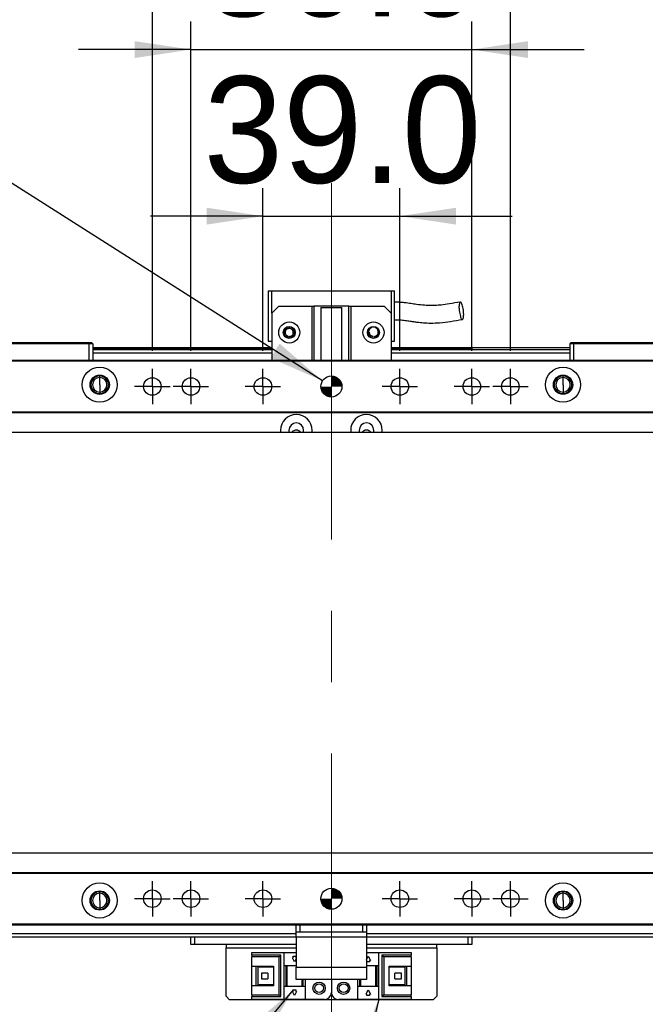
# Model space of a CAD drawing. Header units: millimetres. Extents: x 40 to 3320, y 40 to 2336.
# Tile 12 of 15: x 2176 to 2354, y 1769 to 2049. Entities that reach past the tile are written whole.
import ezdxf

# ---------------------------------------------------------------- set-up
doc = ezdxf.new("R2010")
doc.units = ezdxf.units.MM
doc.header["$LTSCALE"] = 8
doc.linetypes.add('CENTERX2', pattern=[20.32, 12.7, -2.54, 2.54, -2.54])
doc.layers.add('DIMNS', color=7, linetype='Continuous')
doc.styles.add('SLDTEXTSTYLE7', font='txt')
doc.dimstyles.new('SLDDIMSTYLE0', dxfattribs={"dimtxt": 30.4, "dimasz": 16, "dimexe": 0, "dimexo": 0.0625, "dimgap": 7.6, "dimtad": 2, "dimdec": 1, "dimrnd": 1e-09, "dimzin": 4, "dimdsep": 46, "dimtxsty": 'SLDTEXTSTYLE7', "dimsah": 1, "dimcen": 0.09, "dimadec": 0, "dimazin": 1, "dimtfac": 1, "dimtdec": 1, "dimtmove": 0, "dimatfit": 0, "dimfxl": 0, "dimfrac": 2, "dimtolj": 1, "dimtzin": 12, "dimarcsym": 0})
doc.dimstyles.new('SLDDIMSTYLE1', dxfattribs={"dimtxt": 30.4, "dimasz": 16, "dimexe": 0, "dimexo": 0.0625, "dimgap": 7.6, "dimtad": 2, "dimdec": 1, "dimrnd": 1e-09, "dimzin": 4, "dimdsep": 46, "dimtxsty": 'SLDTEXTSTYLE7', "dimsah": 1, "dimcen": 0.09, "dimadec": 0, "dimazin": 1, "dimtfac": 1, "dimtdec": 1, "dimtofl": 0, "dimtmove": 0, "dimatfit": 3, "dimfxl": 0, "dimfrac": 2, "dimtolj": 1, "dimtzin": 12, "dimarcsym": 0})
doc.dimstyles.new('SLDDIMSTYLE2', dxfattribs={"dimtxt": 30.4, "dimasz": 16, "dimexe": 0, "dimexo": 0.0625, "dimgap": 7.6, "dimtad": 0, "dimtih": 1, "dimtoh": 1, "dimdec": 1, "dimrnd": 1e-09, "dimzin": 4, "dimdsep": 46, "dimtxsty": 'SLDTEXTSTYLE7', "dimsah": 1, "dimcen": 0, "dimadec": 0, "dimazin": 1, "dimtfac": 1, "dimtdec": 1, "dimtofl": 0, "dimtmove": 0, "dimatfit": 3, "dimfxl": 0, "dimfrac": 2, "dimtolj": 1, "dimtzin": 12, "dimarcsym": 0})
doc.dimstyles.new('SLDDIMSTYLE4', dxfattribs={"dimtxt": 0.18, "dimasz": 16, "dimexe": 0, "dimexo": 0.0625, "dimgap": 0, "dimtad": 0, "dimtih": 1, "dimtoh": 1, "dimdec": 0, "dimrnd": 1e-09, "dimzin": 0, "dimdsep": 46, "dimtxsty": 'Standard', "dimsah": 1, "dimcen": 0.09, "dimadec": 0, "dimazin": 0, "dimtfac": 16, "dimtdec": 0, "dimtofl": 0, "dimtmove": 0, "dimatfit": 3, "dimfxl": 0, "dimfrac": 2, "dimtolj": 1, "dimtzin": 0, "dimarcsym": 0})

# ---------------------------------------------------------------- blocks, each defined once
blk = doc.blocks.new('_D')
at = {"layer": 'DIMNS'}
for p, q in [((2245.37, 1954.88), (2245.37, 2001.27)), ((2284.37, 1954.88), (2284.37, 2001.27)), ((2245.37, 1993.27), (2213.37, 1993.27)), ((2245.37, 1993.27), (2284.37, 1993.27)), ((2284.37, 1993.27), (2316.37, 1993.27))]:
    blk.add_line(p, q, dxfattribs=at)
for points in [[(2245.37, 1993.27), (2229.37, 1995.67), (2229.37, 1990.87)], [(2284.37, 1993.27), (2300.37, 1990.87), (2300.37, 1995.67)]]:
    blk.add_solid(points, dxfattribs=at)
at = {"layer": 'DIMNS', "insert": (2228.48, 2033.16), "char_height": 30.4, "attachment_point": 1, "style": 'SLDTEXTSTYLE7'}
blk.add_mtext('39.0', dxfattribs=at)
blk = doc.blocks.new('_D_1')
at = {"layer": 'DIMNS'}
for p, q in [((2224.87, 1954.88), (2224.87, 2048.75)), ((2304.87, 1954.88), (2304.87, 2048.75)), ((2224.87, 2040.75), (2192.87, 2040.75)), ((2224.87, 2040.75), (2304.87, 2040.75)), ((2304.87, 2040.75), (2336.87, 2040.75))]:
    blk.add_line(p, q, dxfattribs=at)
for points in [[(2224.87, 2040.75), (2208.87, 2043.15), (2208.87, 2038.35)], [(2304.87, 2040.75), (2320.87, 2038.35), (2320.87, 2043.15)]]:
    blk.add_solid(points, dxfattribs=at)
at = {"layer": 'DIMNS', "insert": (2228.48, 2080.64), "char_height": 30.4, "attachment_point": 1, "style": 'SLDTEXTSTYLE7'}
blk.add_mtext('80.0', dxfattribs=at)
blk = doc.blocks.new('_D_2')
at = {"layer": 'DIMNS'}
for p, q in [((2213.87, 1954.88), (2213.87, 2089.31)), ((2315.87, 1954.88), (2315.87, 2089.31)), ((2213.87, 2081.31), (2181.87, 2081.31)), ((2213.87, 2081.31), (2315.87, 2081.31)), ((2315.87, 2081.31), (2347.87, 2081.31))]:
    blk.add_line(p, q, dxfattribs=at)
for points in [[(2213.87, 2081.31), (2197.87, 2083.71), (2197.87, 2078.91)], [(2315.87, 2081.31), (2331.87, 2078.91), (2331.87, 2083.71)]]:
    blk.add_solid(points, dxfattribs=at)
at = {"layer": 'DIMNS', "insert": (2217.5, 2121.2), "char_height": 30.4, "attachment_point": 1, "style": 'SLDTEXTSTYLE7'}
blk.add_mtext('102.0', dxfattribs=at)
blk = doc.blocks.new('_D_3')
at = {"layer": 'DIMNS'}
for p, q in [((2154.87, 1954.88), (2154.87, 2136.55)), ((2374.87, 1954.88), (2374.87, 2136.55)), ((2154.87, 2128.55), (2374.87, 2128.55))]:
    blk.add_line(p, q, dxfattribs=at)
for points in [[(2154.87, 2128.55), (2170.87, 2126.15), (2170.87, 2130.95)], [(2374.87, 2128.55), (2358.87, 2130.95), (2358.87, 2126.15)]]:
    blk.add_solid(points, dxfattribs=at)
at = {"layer": 'DIMNS', "insert": (2217.5, 2168.44), "char_height": 30.4, "attachment_point": 1, "style": 'SLDTEXTSTYLE7'}
blk.add_mtext('220.0', dxfattribs=at)
blk = doc.blocks.new('SW_SYMBOL_HOLE_DEPTH')
at = {"layer": 'DIMNS', "color": 0}
for p, q in [((0, 7000), (6400, 7000)), ((3200, 7000), (3200, 600)), ((800, 4440), (3200, 600)), ((5600, 4440), (3200, 600))]:
    blk.add_line(p, q, dxfattribs=at)
blk = doc.blocks.new('_D_12')
at = {"layer": 'DIMNS'}
for p, q in [((2138.44, 2025.07), (2106.44, 2025.07)), ((2262.33, 1946.32), (2138.44, 2025.07))]:
    blk.add_line(p, q, dxfattribs=at)
blk.add_solid([(2262.33, 1946.32), (2250.12, 1956.93), (2247.54, 1952.88)], dxfattribs=at)
at = {"layer": 'DIMNS', "xscale": 0.004985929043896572, "yscale": 0.004985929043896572, "zscale": 0.004985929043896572}
blk.add_blockref('SW_SYMBOL_HOLE_DEPTH', (1997.93, 2004.95), dxfattribs=at)
at = {"layer": 'DIMNS', "char_height": 30.4, "attachment_point": 1, "style": 'SLDTEXTSTYLE7'}
for s, insert in [('2X ', (1767.8, 2040.38)), ('%%c', (1824.97, 2040.09)), (' 6.0H7 ', (1871.94, 2040.38)), (' 8.0', (2042.43, 2040.38))]:
    blk.add_mtext(s, dxfattribs=dict(at, insert=insert))
blk = doc.blocks.new('SW_CENTERMARKSYMBOL_17')
at = {"layer": 'DIMNS', "color": 0}
for p, q in [((0, 2.54), (0, 5.04)), ((-2.54, 0), (-5.04, 0)), ((0, 0), (-2.54, 0)), ((0, 0), (0, 2.54)), ((0, 0), (0, -2.54)), ((0, 0), (2.54, 0)), ((2.54, 0), (5.04, 0)), ((0, -2.54), (0, -5.04))]:
    blk.add_line(p, q, dxfattribs=at)
blk = doc.blocks.new('SW_CENTERMARKSYMBOL_18')
at = {"layer": 'DIMNS', "color": 0}
for p, q in [((0, 2.54), (0, 5.04)), ((-2.54, 0), (-5.04, 0)), ((0, 0), (-2.54, 0)), ((0, 0), (0, 2.54)), ((0, 0), (0, -2.54)), ((0, 0), (2.54, 0)), ((2.54, 0), (5.04, 0)), ((0, -2.54), (0, -5.04))]:
    blk.add_line(p, q, dxfattribs=at)
blk = doc.blocks.new('SW_CENTERMARKSYMBOL_19')
at = {"layer": 'DIMNS', "color": 0}
for p, q in [((0, 2.54), (0, 5.04)), ((-2.54, 0), (-5.04, 0)), ((0, 0), (-2.54, 0)), ((0, 0), (0, 2.54)), ((0, 0), (0, -2.54)), ((0, 0), (2.54, 0)), ((2.54, 0), (5.04, 0)), ((0, -2.54), (0, -5.04))]:
    blk.add_line(p, q, dxfattribs=at)
blk = doc.blocks.new('SW_CENTERMARKSYMBOL_20')
at = {"layer": 'DIMNS', "color": 0}
for p, q in [((0, 2.54), (0, 5.04)), ((-2.54, 0), (-5.04, 0)), ((0, 0), (-2.54, 0)), ((0, 0), (0, 2.54)), ((0, 0), (0, -2.54)), ((0, 0), (2.54, 0)), ((2.54, 0), (5.04, 0)), ((0, -2.54), (0, -5.04))]:
    blk.add_line(p, q, dxfattribs=at)
blk = doc.blocks.new('SW_CENTERMARKSYMBOL_21')
at = {"layer": 'DIMNS', "color": 0}
for p, q in [((0, 2.54), (0, 5.04)), ((-2.54, 0), (-5.04, 0)), ((0, 0), (-2.54, 0)), ((0, 0), (0, 2.54)), ((0, 0), (0, -2.54)), ((0, 0), (2.54, 0)), ((2.54, 0), (5.04, 0)), ((0, -2.54), (0, -5.04))]:
    blk.add_line(p, q, dxfattribs=at)
blk = doc.blocks.new('SW_CENTERMARKSYMBOL_22')
at = {"layer": 'DIMNS', "color": 0}
for p, q in [((0, 2.54), (0, 5.04)), ((-2.54, 0), (-5.04, 0)), ((0, 0), (-2.54, 0)), ((0, 0), (0, 2.54)), ((0, 0), (0, -2.54)), ((0, 0), (2.54, 0)), ((2.54, 0), (5.04, 0)), ((0, -2.54), (0, -5.04))]:
    blk.add_line(p, q, dxfattribs=at)
blk = doc.blocks.new('SW_CENTERMARKSYMBOL_25')
at = {"layer": 'DIMNS', "color": 0}
for p, q in [((0, 2.54), (0, 5.04)), ((-2.54, 0), (-5.04, 0)), ((0, 0), (-2.54, 0)), ((0, 0), (0, 2.54)), ((0, 0), (0, -2.54)), ((0, 0), (2.54, 0)), ((2.54, 0), (5.04, 0)), ((0, -2.54), (0, -5.04))]:
    blk.add_line(p, q, dxfattribs=at)
blk = doc.blocks.new('SW_CENTERMARKSYMBOL_26')
at = {"layer": 'DIMNS', "color": 0}
for p, q in [((0, 2.54), (0, 5.04)), ((-2.54, 0), (-5.04, 0)), ((0, 0), (-2.54, 0)), ((0, 0), (0, 2.54)), ((0, 0), (0, -2.54)), ((0, 0), (2.54, 0)), ((2.54, 0), (5.04, 0)), ((0, -2.54), (0, -5.04))]:
    blk.add_line(p, q, dxfattribs=at)
blk = doc.blocks.new('SW_CENTERMARKSYMBOL_27')
at = {"layer": 'DIMNS', "color": 0}
for p, q in [((0, 2.54), (0, 5.04)), ((-2.54, 0), (-5.04, 0)), ((0, 0), (-2.54, 0)), ((0, 0), (0, 2.54)), ((0, 0), (0, -2.54)), ((0, 0), (2.54, 0)), ((2.54, 0), (5.04, 0)), ((0, -2.54), (0, -5.04))]:
    blk.add_line(p, q, dxfattribs=at)
blk = doc.blocks.new('SW_CENTERMARKSYMBOL_28')
at = {"layer": 'DIMNS', "color": 0}
for p, q in [((0, 2.54), (0, 5.04)), ((-2.54, 0), (-5.04, 0)), ((0, 0), (-2.54, 0)), ((0, 0), (0, 2.54)), ((0, 0), (0, -2.54)), ((0, 0), (2.54, 0)), ((2.54, 0), (5.04, 0)), ((0, -2.54), (0, -5.04))]:
    blk.add_line(p, q, dxfattribs=at)
blk = doc.blocks.new('SW_CENTERMARKSYMBOL_29')
at = {"layer": 'DIMNS', "color": 0}
for p, q in [((0, 2.54), (0, 5.04)), ((-2.54, 0), (-5.04, 0)), ((0, 0), (-2.54, 0)), ((0, 0), (0, 2.54)), ((0, 0), (0, -2.54)), ((0, 0), (2.54, 0)), ((2.54, 0), (5.04, 0)), ((0, -2.54), (0, -5.04))]:
    blk.add_line(p, q, dxfattribs=at)
blk = doc.blocks.new('SW_CENTERMARKSYMBOL_30')
at = {"layer": 'DIMNS', "color": 0}
for p, q in [((0, 2.54), (0, 5.04)), ((-2.54, 0), (-5.04, 0)), ((0, 0), (-2.54, 0)), ((0, 0), (0, 2.54)), ((0, 0), (0, -2.54)), ((0, 0), (2.54, 0)), ((2.54, 0), (5.04, 0)), ((0, -2.54), (0, -5.04))]:
    blk.add_line(p, q, dxfattribs=at)
blk = doc.blocks.new('SW_DOWELSYMBOL_0')
at = {"linetype": 'Continuous', "lineweight": 18}
h = blk.add_hatch(color=0, dxfattribs=at)
edge = h.paths.add_edge_path(flags=0)
edge.add_arc((0, 0), 3, 0, 90)
edge.add_line((0, 3), (0, 0))
edge.add_line((0, 0), (3, 0))
h = blk.add_hatch(color=0, dxfattribs=at)
edge = h.paths.add_edge_path(flags=0)
edge.add_arc((0, 0), 3, 180, 270)
edge.add_line((0, -3), (0, 0))
edge.add_line((0, 0), (-3, 0))
at = {"layer": 'DIMNS', "color": 0}
blk.add_circle((0, 0), 3, dxfattribs=at)
blk = doc.blocks.new('SW_DOWELSYMBOL_1')
at = {"linetype": 'Continuous', "lineweight": 18}
h = blk.add_hatch(color=0, dxfattribs=at)
edge = h.paths.add_edge_path(flags=0)
edge.add_arc((0, 0), 3, 0, 90)
edge.add_line((0, 3), (0, 0))
edge.add_line((0, 0), (3, 0))
h = blk.add_hatch(color=0, dxfattribs=at)
edge = h.paths.add_edge_path(flags=0)
edge.add_arc((0, 0), 3, 180, 270)
edge.add_line((0, -3), (0, 0))
edge.add_line((0, 0), (-3, 0))
at = {"layer": 'DIMNS', "color": 0}
blk.add_circle((0, 0), 3, dxfattribs=at)

msp = doc.modelspace()

# ---------------------------------------------------------------- linework, layer by layer
at = {"color": 7, "linetype": 'Continuous', "lineweight": 25}
for p, q in [((2246.865225, 1972.0151299), (2247.8652121, 1972.0151299)), ((2246.865225, 1972.0151299), (2246.865225, 1957.615132)), ((2247.8652121, 1965.6151334), (2247.8652121, 1972.0151299)), ((2247.8652121, 1972.0151299), (2281.8652512, 1972.0151299)), ((2281.8652512, 1972.0151299), (2282.8652383, 1972.0151299)), ((2281.8652512, 1972.0151299), (2281.8652512, 1965.6151334)), ((2282.8652383, 1957.615132), (2282.8652383, 1972.0151299)), ((2249.865246, 1967.61513), (2247.8652121, 1965.6151334)), ((2249.865246, 1967.61513), (2259.3652131, 1967.61513)), ((2259.3652131, 1952.21513), (2259.3652131, 1967.61513)), ((2259.3652131, 1967.61513), (2259.8652364, 1967.61513)), ((2259.8652364, 1967.61513), (2259.8652364, 1952.21513)), ((2269.8652269, 1967.61513), (2259.8652364, 1967.61513)), ((2269.8652269, 1952.21513), (2269.8652269, 1967.61513)), ((2269.8652269, 1967.61513), (2270.3652503, 1967.61513)), ((2270.3652503, 1967.61513), (2270.3652503, 1952.21513)), ((2270.3652503, 1967.61513), (2279.8652174, 1967.61513)), ((2281.8652512, 1965.6151334), (2279.8652174, 1967.61513)), ((2247.8652121, 1965.6151334), (2247.8652121, 1952.21513)), ((2261.8652107, 1967.2151306), (2261.8652107, 1952.21513)), ((2261.8652107, 1967.2151306), (2267.8652527, 1967.2151306)), ((2267.8652527, 1952.21513), (2267.8652527, 1967.2151306)), ((2281.8652512, 1965.6151334), (2281.8652512, 1952.21513)), ((2195.8652259, 1956.9151276), (2169.8652031, 1956.9151276)), ((2169.9894787, 1957.2151327), (2195.7409503, 1957.2151327)), ((2195.7409503, 1957.2151327), (2196.5652229, 1957.2151327)), ((2195.8652259, 1956.9151276), (2195.7409503, 1957.2151327)), ((2196.8652131, 1956.9151276), (2195.8652259, 1956.9151276)), ((2195.8652259, 1952.21513), (2195.8652259, 1956.9151276)), ((2196.5652229, 1957.2151327), (2196.8652131, 1956.9151276)), ((2196.8652131, 1956.9151276), (2196.8652131, 1952.21513)), ((2246.865225, 1957.615132), (2247.8652121, 1957.615132)), ((2281.8652512, 1957.615132), (2282.8652383, 1957.615132)), ((2332.8652503, 1956.9151276), (2333.1652404, 1957.2151327)), ((2333.8652374, 1956.9151276), (2332.8652503, 1956.9151276)), ((2332.8652503, 1952.21513), (2332.8652503, 1956.9151276)), ((2333.1652404, 1957.2151327), (2333.9895131, 1957.2151327)), ((2333.8652374, 1956.9151276), (2333.9895131, 1957.2151327)), ((2359.8652007, 1956.9151276), (2333.8652374, 1956.9151276)), ((2333.8652374, 1956.9151276), (2333.8652374, 1952.21513)), ((2333.9895131, 1957.2151327), (2359.7409846, 1957.2151327)), ((2247.8652121, 1955.7151297), (2196.8652131, 1955.7151297)), ((2196.8652131, 1955.5151337), (2247.8652121, 1955.5151337)), ((2196.8652131, 1955.3151304), (2247.8652121, 1955.3151304)), ((2247.8652121, 1955.2151287), (2196.8652131, 1955.2151287)), ((2247.8652121, 1954.2151341), (2196.8652131, 1954.2151341)), ((2332.8652503, 1955.7151297), (2281.8652512, 1955.7151297)), ((2281.8652512, 1955.5151337), (2304.8652531, 1955.5151337)), ((2281.8652512, 1955.3151304), (2304.8652531, 1955.3151304)), ((2332.8652503, 1955.2151287), (2281.8652512, 1955.2151287)), ((2332.8652503, 1954.2151341), (2281.8652512, 1954.2151341)), ((2304.8652531, 1955.5151337), (2304.8652531, 1955.3151304)), ((2304.8652531, 1955.2151287), (2304.8652531, 1955.3151304)), ((2140.1652218, 1952.21513), (2389.5652415, 1952.21513)), ((2389.5652415, 1951.9151324), (2140.1652218, 1951.9151324)), ((2198.8652469, 1947.2821304), (2198.8652469, 1947.7151284)), ((2330.8652164, 1947.2821304), (2330.8652164, 1947.7151284)), ((2198.8652469, 1945.2151308), (2198.8652469, 1947.2821304)), ((2198.8652469, 1945.2151308), (2198.8652469, 1943.1481311)), ((2330.8652164, 1945.2151308), (2330.8652164, 1947.2821304)), ((2330.8652164, 1945.2151308), (2330.8652164, 1943.1481311)), ((2198.8652469, 1943.1481311), (2198.8652469, 1942.7151331)), ((2330.8652164, 1943.1481311), (2330.8652164, 1942.7151331)), ((2140.1652218, 1937.5151345), (2389.5652415, 1937.5151345)), ((2389.5652415, 1937.2151294), (2140.1652218, 1937.2151294)), ((377.865267, 1931.7151295), (2411.8651868, 1931.7151295)), ((2250.3652097, 1932.2151305), (2250.3652097, 1931.7151295)), ((2252.7652504, 1932.2151305), (2252.7652504, 1931.7151295)), ((2256.9652321, 1931.7151295), (2256.9652321, 1932.2151305)), ((2259.3652131, 1931.7151295), (2259.3652131, 1932.2151305)), ((2270.3652503, 1932.2151305), (2270.3652503, 1931.7151295)), ((2272.7652313, 1932.2151305), (2272.7652313, 1931.7151295)), ((2276.965213, 1931.7151295), (2276.965213, 1932.2151305)), ((2279.3652536, 1931.7151295), (2279.3652536, 1932.2151305)), ((2411.8651868, 1811.7151322), (377.865267, 1811.7151322)), ((2140.1652218, 1806.2151322), (2389.5652415, 1806.2151322)), ((2389.5652415, 1805.9151271), (2140.1652218, 1805.9151271)), ((2198.8652469, 1800.2821306), (2198.8652469, 1800.7151285)), ((2198.8652469, 1798.2151309), (2198.8652469, 1800.2821306)), ((2330.8652164, 1800.2821306), (2330.8652164, 1800.7151285)), ((2330.8652164, 1798.2151309), (2330.8652164, 1800.2821306)), ((2198.8652469, 1798.2151309), (2198.8652469, 1796.1481312)), ((2198.8652469, 1796.1481312), (2198.8652469, 1795.7151333)), ((2330.8652164, 1798.2151309), (2330.8652164, 1796.1481312)), ((2330.8652164, 1796.1481312), (2330.8652164, 1795.7151333)), ((2140.1652218, 1791.5151292), (2389.5652415, 1791.5151292)), ((2389.5652415, 1791.2151316), (2140.1652218, 1791.2151316)), ((2254.8652412, 1789.2151275), (2254.8652412, 1791.2151316)), ((2255.8652283, 1791.2151316), (2255.8652283, 1789.2151275)), ((2273.865235, 1789.2151275), (2273.865235, 1791.2151316)), ((2274.8652221, 1791.2151316), (2274.8652221, 1789.2151275)), ((2254.8652412, 1787.7151319), (2169.3652393, 1787.7151319)), ((2224.8652102, 1785.7151279), (2224.8652102, 1787.7151319)), ((2225.8651973, 1787.7151319), (2225.8651973, 1785.7151279)), ((2255.8652283, 1789.2151275), (2254.8652412, 1789.2151275)), ((2254.8652412, 1787.7151319), (2254.8652412, 1789.2151275)), ((2274.8652221, 1787.7151319), (2254.8652412, 1787.7151319)), ((2254.8652412, 1787.7151319), (2254.8652412, 1779.2151296)), ((2273.865235, 1789.2151275), (2255.8652283, 1789.2151275)), ((2274.8652221, 1789.2151275), (2273.865235, 1789.2151275)), ((2274.8652221, 1789.2151275), (2274.8652221, 1787.7151319)), ((2274.8652221, 1787.7151319), (2274.8652221, 1779.2151296)), ((2432.8652145, 1787.7151319), (2274.8652221, 1787.7151319)), ((2303.8652064, 1785.7151279), (2303.8652064, 1787.7151319)), ((2304.8652531, 1787.7151319), (2304.8652531, 1785.7151279)), ((2225.8651973, 1785.7151279), (2224.8652102, 1785.7151279)), ((2254.8652412, 1785.7151279), (2225.8651973, 1785.7151279)), ((2234.8652007, 1785.7151279), (2234.8652007, 1784.7151333)), ((2303.8652064, 1785.7151279), (2274.8652221, 1785.7151279)), ((2294.8652031, 1784.7151333), (2294.8652031, 1785.7151279)), ((2304.8652531, 1785.7151279), (2303.8652064, 1785.7151279)), ((2234.8652007, 1770.9151307), (2234.8652007, 1784.7151333)), ((2242.1652199, 1782.6151276), (2242.1652199, 1783.4151337)), ((2242.1652199, 1783.4151337), (2251.3652565, 1783.4151337)), ((2242.1652199, 1782.6151276), (2242.1652199, 1782.115134)), ((2250.4652263, 1782.6151276), (2242.1652199, 1782.6151276)), ((2249.965203, 1782.115134), (2242.1652199, 1782.115134)), ((2242.1652199, 1779.5151273), (2242.1652199, 1782.115134)), ((2249.965203, 1782.115134), (2250.4652263, 1782.6151276)), ((2249.965203, 1771.31513), (2249.965203, 1782.115134)), ((2250.4652263, 1770.815129), (2250.4652263, 1782.6151276)), ((2251.3652565, 1783.4151337), (2251.3652565, 1779.7151306)), ((2251.3652565, 1783.4151337), (2254.8652412, 1783.4151337)), ((2253.9652111, 1782.3151299), (2254.7652246, 1782.3151299)), ((2253.9652111, 1781.9151306), (2253.9652111, 1782.3151299)), ((2254.7652246, 1782.3151299), (2254.7652246, 1781.9151306)), ((2274.8652221, 1783.4151337), (2278.3652069, 1783.4151337)), ((2274.8652221, 1781.3151279), (2275.3652455, 1782.3151299)), ((2275.3652455, 1782.3151299), (2275.9652259, 1781.115132)), ((2278.3652069, 1779.7151306), (2278.3652069, 1783.4151337)), ((2278.3652069, 1783.4151337), (2287.5652434, 1783.4151337)), ((2287.5652434, 1782.6151276), (2279.265237, 1782.6151276)), ((2279.265237, 1782.6151276), (2279.7652008, 1782.115134)), ((2279.265237, 1782.6151276), (2279.265237, 1770.815129)), ((2279.7652008, 1782.115134), (2279.7652008, 1771.31513)), ((2287.5652434, 1782.115134), (2279.7652008, 1782.115134)), ((2287.5652434, 1783.4151337), (2287.5652434, 1782.6151276)), ((2287.5652434, 1782.115134), (2287.5652434, 1782.6151276)), ((2287.5652434, 1782.115134), (2287.5652434, 1779.5151273)), ((2294.8652031, 1784.7151333), (2294.8652031, 1770.9151307)), ((2242.1652199, 1779.5151273), (2248.3652355, 1779.5151273)), ((2242.1652199, 1773.9151293), (2242.1652199, 1779.5151273)), ((2243.4651972, 1773.9151293), (2243.4651972, 1779.5151273)), ((2243.9652206, 1779.1651288), (2243.9652206, 1779.5151273)), ((2248.3652355, 1779.5151273), (2248.3652355, 1773.9151293)), ((2251.3652565, 1779.7151306), (2254.8652412, 1779.7151306)), ((2251.3652565, 1779.7151306), (2251.3652565, 1773.7151334)), ((2251.8652202, 1779.7151306), (2251.8652202, 1773.7151334)), ((2252.1652104, 1779.7151306), (2252.1652104, 1773.7151334)), ((2253.7652375, 1781.9151306), (2253.9652111, 1781.9151306)), ((2254.3652178, 1780.7151327), (2253.7652375, 1781.9151306)), ((2254.8652412, 1781.7151272), (2254.3652178, 1780.7151327)), ((2254.7652246, 1781.9151306), (2254.8652412, 1781.9151306)), ((2274.9652387, 1781.115132), (2274.8652221, 1781.115132)), ((2274.8652221, 1779.7151306), (2278.3652069, 1779.7151306)), ((2274.9652387, 1780.7151327), (2274.9652387, 1781.115132)), ((2275.7652523, 1780.7151327), (2274.9652387, 1780.7151327)), ((2275.7652523, 1781.115132), (2275.7652523, 1780.7151327)), ((2275.9652259, 1781.115132), (2275.7652523, 1781.115132)), ((2277.5652529, 1773.7151334), (2277.5652529, 1779.7151306)), ((2277.8652431, 1773.7151334), (2277.8652431, 1779.7151306)), ((2278.3652069, 1773.7151334), (2278.3652069, 1779.7151306)), ((2281.3652279, 1779.5151273), (2287.5652434, 1779.5151273)), ((2281.3652279, 1773.9151293), (2281.3652279, 1779.5151273)), ((2285.7652427, 1779.5151273), (2285.7652427, 1779.1651288)), ((2286.2652065, 1779.5151273), (2286.2652065, 1773.9151293)), ((2287.5652434, 1779.5151273), (2287.5652434, 1773.9151293)), ((2248.3652355, 1779.1651288), (2243.9652206, 1779.1651288)), ((2243.9652206, 1774.2651278), (2243.9652206, 1779.1651288)), ((2244.925213, 1777.5151306), (2244.925213, 1775.9151334)), ((2246.7652084, 1777.5151306), (2244.925213, 1777.5151306)), ((2246.7652084, 1777.5151306), (2246.7652084, 1775.9151334)), ((2254.8652412, 1779.2151296), (2274.8652221, 1779.2151296)), ((2254.8652412, 1775.71513), (2254.8652412, 1779.2151296)), ((2274.8652221, 1779.2151296), (2274.8652221, 1775.71513)), ((2285.7652427, 1779.1651288), (2281.3652279, 1779.1651288)), ((2282.9652549, 1775.9151334), (2282.9652549, 1777.5151306)), ((2284.8052503, 1777.5151306), (2282.9652549, 1777.5151306)), ((2284.8052503, 1775.9151334), (2284.8052503, 1777.5151306)), ((2285.7652427, 1779.1651288), (2285.7652427, 1774.2651278)), ((2242.1652199, 1771.31513), (2242.1652199, 1773.9151293)), ((2248.3652355, 1773.9151293), (2242.1652199, 1773.9151293)), ((2243.9652206, 1773.9151293), (2243.9652206, 1774.2651278)), ((2243.9652206, 1774.2651278), (2248.3652355, 1774.2651278)), ((2244.925213, 1775.9151334), (2246.7652084, 1775.9151334)), ((2251.3652565, 1773.7151334), (2251.3652565, 1770.0151304)), ((2257.3652388, 1773.7151334), (2251.3652565, 1773.7151334)), ((2274.8652221, 1775.71513), (2254.8652412, 1775.71513)), ((2256.5652253, 1773.7151334), (2256.5652253, 1775.71513)), ((2256.8652155, 1773.7151334), (2256.8652155, 1775.71513)), ((2257.3652388, 1775.71513), (2257.3652388, 1773.7151334)), ((2257.3652388, 1773.7151334), (2257.3652388, 1770.0151304)), ((2264.8652317, 1775.71513), (2264.8652317, 1772.0151344)), ((2272.3652245, 1773.7151334), (2272.3652245, 1775.71513)), ((2272.3652245, 1770.0151304), (2272.3652245, 1773.7151334)), ((2278.3652069, 1773.7151334), (2272.3652245, 1773.7151334)), ((2272.8652479, 1775.71513), (2272.8652479, 1773.7151334)), ((2273.1652381, 1775.71513), (2273.1652381, 1773.7151334)), ((2278.3652069, 1770.0151304), (2278.3652069, 1773.7151334)), ((2281.3652279, 1774.2651278), (2285.7652427, 1774.2651278)), ((2287.5652434, 1773.9151293), (2281.3652279, 1773.9151293)), ((2282.9652549, 1775.9151334), (2284.8052503, 1775.9151334)), ((2285.7652427, 1774.2651278), (2285.7652427, 1773.9151293)), ((2287.5652434, 1773.9151293), (2287.5652434, 1771.31513)), ((2234.8652007, 1770.9151307), (2235.8652474, 1769.9151287)), ((2242.1652199, 1771.31513), (2249.965203, 1771.31513)), ((2242.1652199, 1771.31513), (2242.1652199, 1770.815129)), ((2250.4652263, 1770.815129), (2249.965203, 1771.31513)), ((2253.7652375, 1772.315132), (2253.9652111, 1772.315132)), ((2254.3652178, 1771.1151341), (2253.7652375, 1772.315132)), ((2253.9652111, 1772.7151314), (2254.7652246, 1772.7151314)), ((2253.9652111, 1772.315132), (2253.9652111, 1772.7151314)), ((2254.9651982, 1772.315132), (2254.3652178, 1771.1151341)), ((2254.7652246, 1772.7151314), (2254.7652246, 1772.315132)), ((2254.7652246, 1772.315132), (2254.9651982, 1772.315132)), ((2274.7652055, 1771.5151334), (2275.3652455, 1772.7151314)), ((2274.9652387, 1771.5151334), (2274.7652055, 1771.5151334)), ((2274.9652387, 1771.1151341), (2274.9652387, 1771.5151334)), ((2275.7652523, 1771.1151341), (2274.9652387, 1771.1151341)), ((2275.3652455, 1772.7151314), (2275.9652259, 1771.5151334)), ((2275.7652523, 1771.5151334), (2275.7652523, 1771.1151341)), ((2275.9652259, 1771.5151334), (2275.7652523, 1771.5151334)), ((2279.7652008, 1771.31513), (2279.265237, 1770.815129)), ((2279.7652008, 1771.31513), (2287.5652434, 1771.31513)), ((2287.5652434, 1770.815129), (2287.5652434, 1771.31513)), ((2293.8652159, 1769.9151287), (2294.8652031, 1770.9151307)), ((2293.8652159, 1769.9151287), (2235.8652474, 1769.9151287)), ((2242.1652199, 1770.815129), (2250.4652263, 1770.815129)), ((2242.1652199, 1770.0151304), (2242.1652199, 1770.815129)), ((2251.3652565, 1770.0151304), (2242.1652199, 1770.0151304)), ((2257.3652388, 1770.0151304), (2251.3652565, 1770.0151304)), ((2262.8651978, 1770.0151304), (2257.3652388, 1770.0151304)), ((2272.3652245, 1770.0151304), (2266.8652059, 1770.0151304)), ((2278.3652069, 1770.0151304), (2272.3652245, 1770.0151304)), ((2287.5652434, 1770.0151304), (2278.3652069, 1770.0151304)), ((2279.265237, 1770.815129), (2287.5652434, 1770.815129)), ((2287.5652434, 1770.815129), (2287.5652434, 1770.0151304))]:
    msp.add_line(p, q, dxfattribs=at)
at = {"color": 8, "linetype": 'Continuous', "lineweight": 25}
for p, q in [((2254.8652412, 1788.715134), (2169.3652393, 1788.715134)), ((2432.8652145, 1788.715134), (2274.8652221, 1788.715134)), ((2234.8652007, 1784.7151333), (2254.8652412, 1784.7151333)), ((2274.8652221, 1784.7151333), (2294.8652031, 1784.7151333))]:
    msp.add_line(p, q, dxfattribs=at)
at = {"color": 7, "linetype": 'Continuous', "lineweight": 25}
for centre, radius in [((2252.8652269, 1960.1151308), 3), ((2252.8652269, 1960.1151308), 1.7), ((2252.8652269, 1960.1151308), 1.6), ((2276.8652269, 1960.1151308), 3), ((2276.8652269, 1960.1151308), 1.7), ((2276.8652269, 1960.1151308), 1.6), ((2198.8652269, 1945.2151301), 5), ((2198.8652269, 1945.2151301), 2.75), ((2264.8652269, 1944.7151308), 3), ((2330.8652269, 1945.2151301), 5), ((2330.8652269, 1945.2151301), 2.75), ((2213.8652269, 1944.7151308), 2.5), ((2224.8652269, 1944.7151308), 2.5), ((2245.3652269, 1944.7151308), 2.5), ((2284.3652269, 1944.7151308), 2.5), ((2304.8652269, 1944.7151308), 2.5), ((2315.8652269, 1944.7151308), 2.5), ((2198.8652269, 1798.2151315), 5), ((2330.8652269, 1798.2151315), 5), ((2198.8652269, 1798.2151315), 2.75), ((2213.8652269, 1798.7151308), 2.5), ((2224.8652269, 1798.7151308), 2.5), ((2245.3652269, 1798.7151308), 2.5), ((2264.8652269, 1798.7151308), 3), ((2284.3652269, 1798.7151308), 2.5), ((2304.8652269, 1798.7151308), 2.5), ((2315.8652269, 1798.7151308), 2.5), ((2330.8652269, 1798.2151315), 2.75), ((2261.3652269, 1773.2151308), 1.75), ((2261.3652269, 1773.2151308), 1.25), ((2268.3652269, 1773.2151308), 1.75), ((2268.3652269, 1773.2151308), 1.25)]:
    msp.add_circle(centre, radius, dxfattribs=at)
for centre, radius, start, end in [((2198.8652269, 1945.2151301), 2.5, 90, 270), ((2198.8652269, 1945.2151301), 2.5, 270, 90), ((2330.8652269, 1945.2151301), 2.5, 90, 270), ((2330.8652269, 1945.2151301), 2.5, 270, 90), ((2198.8652269, 1945.2151301), 2.067, 90, 270), ((2198.8652269, 1945.2151301), 2.067, 270, 90), ((2330.8652269, 1945.2151301), 2.067, 90, 270), ((2330.8652269, 1945.2151301), 2.067, 270, 90), ((2254.8652269, 1932.2151308), 4.5, 0, 180), ((2274.8652269, 1932.2151308), 4.5, 0, 180), ((2254.8652269, 1932.2151308), 2.1, 0, 180), ((2274.8652269, 1932.2151308), 2.1, 0, 180), ((2254.8652269, 1930.6151308), 1.65, 90, 138.189685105), ((2254.8652269, 1930.6151308), 1.65, 41.810314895, 90), ((2274.8652269, 1930.6151308), 1.65, 90, 138.189685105), ((2274.8652269, 1930.6151308), 1.65, 41.810314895, 90), ((2198.8652269, 1798.2151315), 2.5, 90, 270), ((2198.8652269, 1798.2151315), 2.067, 90, 270), ((2198.8652269, 1798.2151315), 2.5, 270, 90), ((2198.8652269, 1798.2151315), 2.067, 270, 90), ((2330.8652269, 1798.2151315), 2.5, 90, 270), ((2330.8652269, 1798.2151315), 2.067, 90, 270), ((2330.8652269, 1798.2151315), 2.5, 270, 90), ((2330.8652269, 1798.2151315), 2.067, 270, 90), ((2262.8652269, 1772.0151308), 2, 270, 0), ((2266.8652269, 1772.0151308), 2, 180, 270)]:
    msp.add_arc(centre, radius, start, end, dxfattribs=at)
for points, knots in [([(2301.6070248, 1968.7665874), (2300.5627181, 1968.6007084), (2298.7426045, 1968.3115993), (2296.3640982, 1967.9407864), (2294.5535797, 1967.7965182), (2292.9693599, 1967.7684429), (2291.1994828, 1967.8484788), (2289.3448465, 1968.0703885), (2287.4473632, 1968.3564369), (2285.9276095, 1968.5781417), (2284.5071226, 1968.7132407), (2283.5633156, 1968.7657541), (2283.0060555, 1968.7433008), (2282.8652383, 1968.737627)], [0, 0, 0, 0, 0.1728216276, 0.3012094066, 0.3945074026, 0.4621962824, 0.5503043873, 0.670438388, 0.7542679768, 0.8531360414, 0.9124958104, 0.9778880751, 1, 1, 1, 1]), ([(2301.2252571, 1967.6045352), (2301.2515917, 1967.8536361), (2301.3043201, 1968.3523975), (2301.4822042, 1968.7572785), (2301.7048483, 1968.7986009), (2301.936675, 1968.5184339), (2302.15274, 1968.007588), (2302.339927, 1967.3141976), (2302.4802122, 1966.5069313), (2302.5577681, 1965.6676604), (2302.5617136, 1964.8888563), (2302.4889529, 1964.2680291), (2302.3477044, 1963.8771985), (2302.1488269, 1963.7902093), (2301.9475992, 1963.8943605), (2301.7581639, 1964.2388665), (2301.5881461, 1964.7698192), (2301.4369088, 1965.5034385), (2301.3256879, 1966.2496477), (2301.2516472, 1966.7936321), (2301.2238095, 1967.0526101), (2301.211906, 1967.1376353), (2301.2120522, 1967.1599634), (2301.210811, 1967.2341401), (2301.2135933, 1967.3902533), (2301.2207829, 1967.5223371), (2301.2252571, 1967.6045352)], [0, 0, 0, 0, 0.0648168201, 0.1297792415, 0.1897321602, 0.2426181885, 0.2944134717, 0.3462427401, 0.398723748, 0.4521991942, 0.5066010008, 0.5614517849, 0.6160514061, 0.6697712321, 0.7270682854, 0.7653764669, 0.8036910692, 0.8589084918, 0.9142287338, 0.9495542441, 0.9640007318, 0.9648506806, 0.9657586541, 0.9687098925, 0.9805275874, 1, 1, 1, 1]), ([(2282.8652383, 1963.7293691), (2283.2343649, 1963.7453876), (2284.1218925, 1963.7839025), (2285.4931587, 1963.6044266), (2286.9096904, 1963.4036612), (2288.1855452, 1963.2113432), (2289.28573, 1963.0642114), (2290.2386802, 1962.9587682), (2291.4843553, 1962.8499514), (2293.3130182, 1962.7726815), (2295.9127623, 1962.8708869), (2298.9119491, 1963.2893846), (2301.0500923, 1963.6386683), (2302.1777989, 1963.8228887)], [0, 0, 0, 0, 0.056168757, 0.1350521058, 0.2093722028, 0.2758287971, 0.3326375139, 0.3788414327, 0.4216787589, 0.5224851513, 0.6560394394, 0.8185871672, 1, 1, 1, 1]), ([(2252.6526572, 1958.9849436), (2252.5237565, 1959.0065318), (2252.2653305, 1959.0498127), (2251.9268119, 1959.2731499), (2251.6668771, 1959.5923612), (2251.5182208, 1959.9950215), (2251.5054627, 1960.4389823), (2251.6407282, 1960.8756978), (2251.899638, 1961.2474036), (2252.1436732, 1961.4103732), (2252.2579552, 1961.4866921)], [0, 0, 0, 0, 0.1153508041, 0.2312605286, 0.3517820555, 0.4770103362, 0.6065203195, 0.7402386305, 0.8783533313, 1, 1, 1, 1]), ([(2252.8652074, 1958.965058), (2252.8692205, 1958.9650732), (2252.9894609, 1958.9655266), (2253.2270606, 1959.0046468), (2253.5429296, 1959.1640359), (2253.7968654, 1959.41084), (2253.9651257, 1959.7223664), (2254.0323578, 1960.0700273), (2253.9921113, 1960.4218222), (2253.8484167, 1960.7454025), (2253.614409, 1961.0111071), (2253.3115016, 1961.1945041), (2252.9675239, 1961.2785613), (2252.6141817, 1961.2557157), (2252.2839263, 1961.1280903), (2252.0070308, 1960.9074099), (2251.8091027, 1960.6138143), (2251.7082644, 1960.2743763), (2251.7137501, 1959.9204816), (2251.8248301, 1959.5838871), (2252.0320297, 1959.2981203), (2252.3144444, 1959.0800657), (2252.5399239, 1959.0166498), (2252.6526572, 1958.9849436)], [0, 0, 0, 0, 0.0017237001, 0.0516447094, 0.1015518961, 0.1514642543, 0.2013774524, 0.2512954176, 0.30121041, 0.351121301, 0.4010329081, 0.4509472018, 0.5008689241, 0.5507807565, 0.600692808, 0.6506066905, 0.7005202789, 0.7504349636, 0.8003457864, 0.8502568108, 0.9001748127, 0.9500902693, 1, 1, 1, 1]), ([(2253.4725191, 1961.4866921), (2253.6039281, 1961.3965681), (2253.8727895, 1961.2121753), (2254.1332204, 1960.788436), (2254.2398719, 1960.3129005), (2254.1773866, 1959.8442124), (2253.9661209, 1959.4400522), (2253.6413326, 1959.1457136), (2253.3233836, 1959.0120496), (2253.1318691, 1958.99091), (2253.0778171, 1958.9849436)], [0, 0, 0, 0, 0.1407935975, 0.2880621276, 0.4304352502, 0.5679414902, 0.7005914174, 0.8284779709, 0.9515906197, 1, 1, 1, 1]), ([(2276.7369272, 1958.9824253), (2276.6807198, 1958.984561), (2276.4873792, 1958.9919072), (2276.1612872, 1959.103622), (2275.8197027, 1959.3732994), (2275.582934, 1959.759942), (2275.4898527, 1960.2202569), (2275.5629956, 1960.7012995), (2275.8039151, 1961.141239), (2276.075361, 1961.3817169), (2276.2399074, 1961.4763219), (2276.2579443, 1961.4866921)], [0, 0, 0, 0, 0.0488471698, 0.1680232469, 0.2919193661, 0.4205448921, 0.5539583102, 0.692165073, 0.8349231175, 0.9819049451, 1, 1, 1, 1]), ([(2276.6526462, 1958.9849436), (2276.5209075, 1959.0240671), (2276.2752871, 1959.0970107), (2276.0021839, 1959.3332928), (2275.8349036, 1959.5806604), (2275.734927, 1959.8485879), (2275.7107442, 1960.0582682), (2275.7172843, 1960.190012), (2275.7196603, 1960.2157498), (2275.7200209, 1960.2210036), (2275.7203595, 1960.2229751), (2275.7203095, 1960.2235615), (2275.7203103, 1960.2234152), (2275.7203104, 1960.2234015)], [0, 0, 0, 0, 0.2368997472, 0.4416879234, 0.6142349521, 0.7545062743, 0.9380814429, 0.9829656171, 0.9897891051, 0.9952046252, 0.9975519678, 0.9997702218, 1, 1, 1, 1]), ([(2277.0778062, 1958.9849436), (2277.2172625, 1959.0095183), (2277.4964547, 1959.0587168), (2277.8486514, 1959.312283), (2278.0990774, 1959.6583063), (2278.2231394, 1960.0687472), (2278.2132543, 1960.4966872), (2278.0733122, 1960.899275), (2277.8248857, 1961.2504339), (2277.5900215, 1961.407903), (2277.4725081, 1961.4866921)], [0, 0, 0, 0, 0.1247975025, 0.2498452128, 0.3748574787, 0.4998515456, 0.6248378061, 0.749820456, 0.8748235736, 1, 1, 1, 1])]:
    msp.add_open_spline(points, degree=3, knots=knots, dxfattribs=at)
at = {"layer": 'DIMNS', "linetype": 'CENTERX2', "lineweight": 18}
msp.add_line((2264.8652269, 2002.7151308), (2264.8652269, 1740.7151308), dxfattribs=at)

# ---------------------------------------------------------------- block references
at = {"layer": 'DIMNS'}
for name, p in [('SW_CENTERMARKSYMBOL_17', (2213.8652269, 1944.7151308)), ('SW_CENTERMARKSYMBOL_18', (2224.8652269, 1944.7151308)), ('SW_CENTERMARKSYMBOL_19', (2245.3652269, 1944.7151308)), ('SW_DOWELSYMBOL_0', (2264.8652269, 1944.7151308)), ('SW_CENTERMARKSYMBOL_20', (2284.3652269, 1944.7151308)), ('SW_CENTERMARKSYMBOL_21', (2304.8652269, 1944.7151308)), ('SW_CENTERMARKSYMBOL_22', (2315.8652269, 1944.7151308)), ('SW_CENTERMARKSYMBOL_25', (2213.8652269, 1798.7151308)), ('SW_CENTERMARKSYMBOL_26', (2224.8652269, 1798.7151308)), ('SW_CENTERMARKSYMBOL_27', (2245.3652269, 1798.7151308)), ('SW_CENTERMARKSYMBOL_28', (2284.3652269, 1798.7151308)), ('SW_CENTERMARKSYMBOL_29', (2304.8652269, 1798.7151308)), ('SW_CENTERMARKSYMBOL_30', (2315.8652269, 1798.7151308)), ('SW_DOWELSYMBOL_1', (2264.8652269, 1798.7151308))]:
    msp.add_blockref(name, p, dxfattribs=at)

# ---------------------------------------------------------------- dimensions: what is measured, and where the dimension line sits
for base, p1, p2, dimstyle, picture, middle in [((2374.8652269, 2128.549108), (2154.8652269, 1944.7151308), (2374.8652269, 1944.7151308), 'SLDDIMSTYLE1', '_D_3', (2265.931221, 2128.549108)), ((2315.8652269, 2081.3116695), (2213.8652269, 1944.7151308), (2315.8652269, 1944.7151308), 'SLDDIMSTYLE0', '_D_2', (2265.931221, 2081.3116695)), ((2304.8652269, 2040.751061), (2224.8652269, 1944.7151308), (2304.8652269, 1944.7151308), 'SLDDIMSTYLE0', '_D_1', (2265.931221, 2040.751061)), ((2284.3652269, 1993.2728157), (2245.3652269, 1944.7151308), (2284.3652269, 1944.7151308), 'SLDDIMSTYLE0', '_D', (2265.931221, 1993.2728157))]:
    dim = msp.add_linear_dim(base=base, p1=p1, p2=p2, dimstyle=dimstyle, dxfattribs=at)
    dim.commit()
    dim.dimension.update_dxf_attribs({"geometry": picture, "text_midpoint": middle, "dimtype": 160})
dim = msp.add_diameter_dim_2p(p1=(2267.3971041, 1943.105908), p2=(2262.3333498, 1946.3243536), text='2X <>H7 {\\fGDT;x} 8.0\\P', dimstyle='SLDDIMSTYLE2', dxfattribs=at)
dim.commit()
dim.dimension.update_dxf_attribs({"geometry": '_D_12', "text_midpoint": (1937.1189553, 2025.0707122), "dimtype": 163})

# ---------------------------------------------------------------- leaders
for points in [[(2253.9652269, 1772.7151308), (2180.2884615, 1684.6153846)], [(2278.3652269, 1770.0151308), (2236.5758438, 1605.7692308), (2210.25, 1605.7692308)]]:
    msp.add_leader(points, dimstyle='SLDDIMSTYLE4', dxfattribs=at)

doc.saveas('drawing.dxf')
